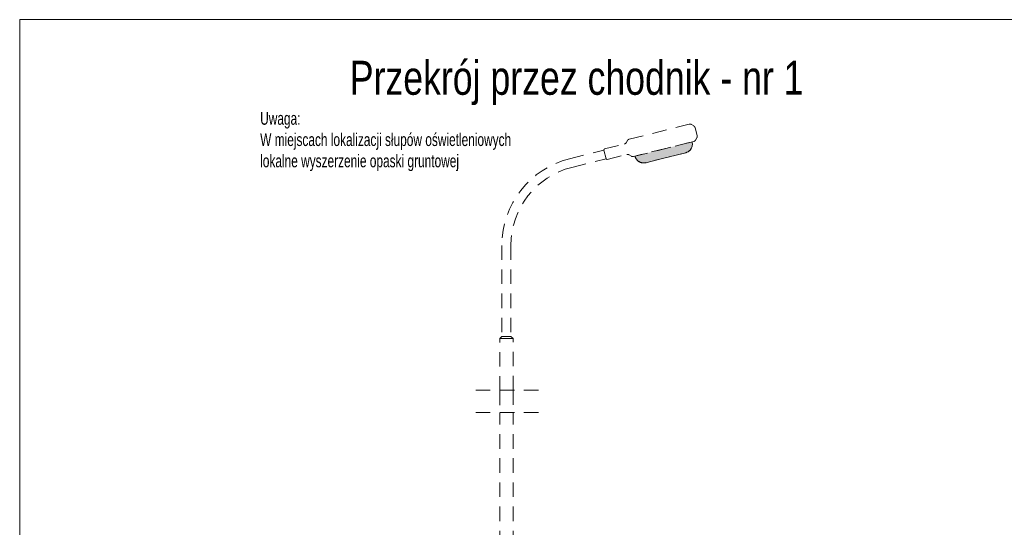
# Model space of a CAD drawing. Header units: metres. Extents: x 1435.1 to 1489, y 574.8 to 588.8.
# Tile 9 of 36: x 1435.1 to 1446.6, y 582.8 to 588.8. Entities that reach past the tile are written whole.
import ezdxf

# ---------------------------------------------------------------- set-up
doc = ezdxf.new("R2010")
doc.units = ezdxf.units.M
doc.header["$MEASUREMENT"] = 0
doc.linetypes.add('DGN Style 2', pattern=[0.28364, 0.170184, -0.113456])
for name, color, linetype, lineweight in [('1_tabelka', 7, 'Continuous', 0), ('4_latarnie', 7, 'Continuous', 0), ('7_os', 6, 'Continuous', 0), ('opisy', 7, 'Continuous', 0), ('Warstwa 3', 7, 'Continuous', 0)]:
    doc.layers.add(name, color=color, linetype=linetype, lineweight=lineweight)
doc.styles.add('Style-Arial', font='arial.ttf')

msp = doc.modelspace()

# ---------------------------------------------------------------- hatches: boundary and pattern name
at = {"layer": '4_latarnie', "lineweight": 30}
msp.add_hatch(color=56, dxfattribs=at).paths.add_polyline_path([(1442.29, 587.194, 0.414214), (1442.417, 587.117), (1442.886, 587.234, 0.414214), (1442.962, 587.362)])

# ---------------------------------------------------------------- linework, layer by layer
at = {"layer": '4_latarnie', "color": 7, "linetype": 'DGN Style 2', "lineweight": 13}
for p, q in [((1442.221, 587.393), (1442.929, 587.57)), ((1442.982, 587.549), (1442.953, 587.566)), ((1442.996, 587.53), (1443.02, 587.433)), ((1441.933, 587.278), (1442.165, 587.336)), ((1442.185, 587.35), (1442.202, 587.379)), ((1442.272, 587.189), (1442.98, 587.366)), ((1443.017, 587.409), (1443, 587.381)), ((1441.522, 587.164), (1441.926, 587.265)), ((1441.926, 587.265), (1441.951, 587.163)), ((1441.964, 587.155), (1442.196, 587.213)), ((1442.22, 587.21), (1442.248, 587.193)), ((1442.417, 587.117), (1442.886, 587.234)), ((1441.548, 587.062), (1441.951, 587.163)), ((1440.727, 586.145), (1440.727, 585.075)), ((1440.832, 586.145), (1440.832, 585.075)), ((1440.727, 585.075), (1440.701, 585.049)), ((1440.701, 585.049), (1440.858, 585.049)), ((1440.701, 584.436), (1440.701, 585.049)), ((1440.832, 585.075), (1440.727, 585.075)), ((1440.832, 585.075), (1440.858, 585.049)), ((1440.858, 584.441), (1440.858, 585.049)), ((1440.701, 582.336), (1440.701, 584.175)), ((1440.858, 582.336), (1440.858, 584.175))]:
    msp.add_line(p, q, dxfattribs=at)
at = {"layer": '4_latarnie', "color": 7, "linetype": 'DGN Style 2', "lineweight": 13, "flags": 128}
msp.add_lwpolyline([(1442.29, 587.194, 0.414214), (1442.417, 587.117), (1442.886, 587.234, 0.414214), (1442.962, 587.362), (1442.29, 587.194)], format="xyb", close=True, dxfattribs=at)
at = {"layer": '4_latarnie', "color": 7, "linetype": 'DGN Style 2', "lineweight": 13}
for centre, radius, start, end in [((1442.937, 587.539), 0.0315, 59.0452, 104.0452), ((1442.965, 587.522), 0.0315, 14.0452, 59.0452), ((1442.99, 587.425), 0.0315, 329.0452, 14.0452), ((1442.158, 587.366), 0.0315, 284.0452, 329.0452), ((1442.229, 587.362), 0.0315, 104.0452, 149.0452), ((1442.86, 587.336), 0.105, 284.0452, 14.0452), ((1442.973, 587.397), 0.0315, 284.0452, 329.0452), ((1441.936, 587.267), 0.0105, 104.0452, 194.0452), ((1442.204, 587.183), 0.0315, 59.0452, 104.0452), ((1442.264, 587.22), 0.0315, 239.0452, 284.0452), ((1442.392, 587.219), 0.105, 194.0452, 284.0452), ((1441.777, 586.145), 1.05, 104.0452, 180), ((1441.962, 587.166), 0.0105, 194.0452, 284.0452), ((1441.777, 586.145), 0.945, 104.0452, 180)]:
    msp.add_arc(centre, radius, start, end, dxfattribs=at)
at = {"layer": '7_os', "color": 7, "linetype": 'DGN Style 2', "lineweight": 13}
for p, q in [((1441.156, 584.441), (1440.357, 584.441)), ((1440.701, 584.436), (1440.701, 584.175)), ((1440.858, 584.441), (1440.858, 584.175)), ((1441.156, 584.179), (1440.357, 584.179))]:
    msp.add_line(p, q, dxfattribs=at)
at = {"layer": 'Warstwa 3', "color": 7, "linetype": 'Continuous', "lineweight": 0, "flags": 128}
msp.add_lwpolyline([(1435.059, 588.799), (1488.972, 588.799), (1488.972, 574.799), (1435.059, 574.799), (1435.059, 588.799)], close=True, dxfattribs=at)

# ---------------------------------------------------------------- texts
at = {"layer": '1_tabelka', "color": 7, "linetype": 'Continuous', "lineweight": 0, "insert": (1441.605, 588.055), "char_height": 0.4, "width": 8.98621, "attachment_point": 5, "rotation": 360, "line_spacing_factor": 0.6, "style": 'Style-Arial'}
msp.add_mtext('\\H1x;\\W0.75;Przekrój przez chodnik - nr 1', dxfattribs=at)
at = {"layer": 'opisy', "color": 7, "linetype": 'Continuous', "lineweight": 0, "insert": (1437.885, 587.713), "char_height": 0.15, "attachment_point": 1, "style": 'Style-Arial'}
msp.add_mtext('\\H1x;\\W0.666667;Uwaga:\\PW miejscach lokalizacji słupów oświetleniowych\\Plokalne wyszerzenie opaski gruntowej', dxfattribs=at)

doc.saveas('drawing.dxf')
